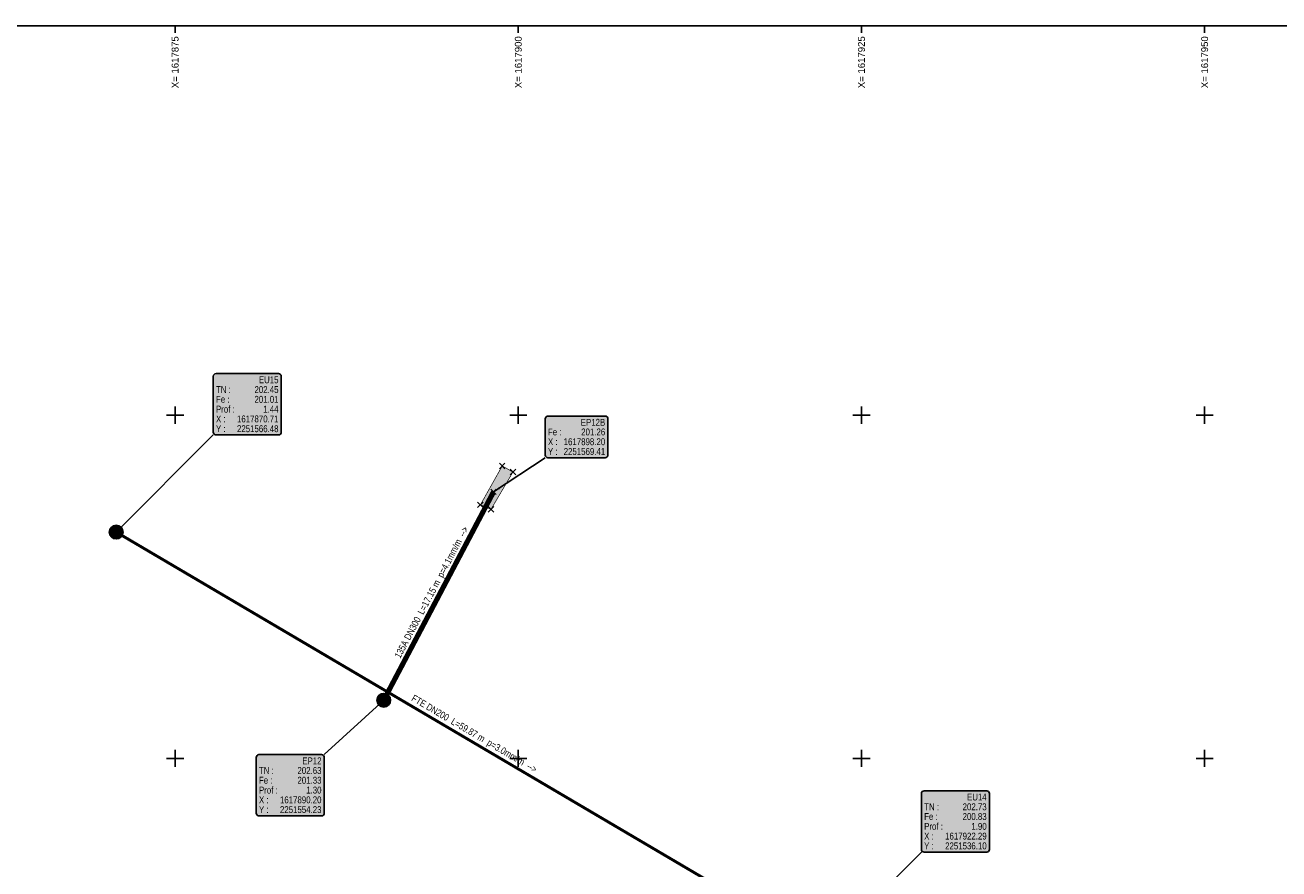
# Model space of a CAD drawing. Header units: metres. Extents: x 1617503 to 1618128, y 2251256 to 2251736.
# Tile 19 of 25: x 1617864 to 1617955, y 2251542 to 2251603. Entities that reach past the tile are written whole.
import ezdxf

# ---------------------------------------------------------------- set-up
doc = ezdxf.new("R2010")
doc.units = ezdxf.units.M
doc.header["$LTSCALE"] = 2
doc.header["$PDMODE"] = 3
doc.header["$PDSIZE"] = 0.2
doc.layers.get('0').update_dxf_attribs({"linetype": 'CONTINUOUS'})
for name, color, linetype in [('ASS_EU_REC_GRA_SYM', 42, 'CONTINUOUS'), ('BATI', 251, 'CONTINUOUS'), ('Cadre', 7, 'CONTINUOUS'), ('Cadre_Croix', 7, 'CONTINUOUS'), ('Cadre_Textes', 7, 'CONTINUOUS'), ('EP 3_Canalisations', 3, 'CONTINUOUS'), ('EP 3_Canalisations_Habillage', 3, 'CONTINUOUS'), ('EP 3_Regards', 3, 'CONTINUOUS'), ('EP 3_Regards_Habillage', 3, 'CONTINUOUS'), ('EU 1_Canalisations', 42, 'CONTINUOUS'), ('EU 1_Canalisations_Habillage', 42, 'CONTINUOUS'), ('EU 1_Regards', 42, 'CONTINUOUS'), ('EU 1_Regards_Habillage', 42, 'CONTINUOUS'), ('TOPOJIS', 7, 'CONTINUOUS')]:
    doc.layers.add(name, color=color, linetype=linetype)
doc.styles.add('ARIAL', font='arial.ttf')
doc.styles.add('ArialNarrow', font='ARIALN.TTF')

# ---------------------------------------------------------------- blocks, each defined once
blk = doc.blocks.new('TCPOINT')
at = {"color": 0}
blk.add_point((0, 0), dxfattribs=at)
blk = doc.blocks.new('ATSE120')
at = {"const_width": 0.025, "flags": 128}
blk.add_lwpolyline([(-0.3125, 0, 1), (0.3125, 0, 1)], format="xyb", close=True, dxfattribs=at)
blk.add_circle((0, 0), 0.5)
blk = doc.blocks.new('vrd_reg_1000')
at = {"linetype": 'ByBlock', "lineweight": -2}
h = blk.add_hatch(color=253, dxfattribs=at)
edge = h.paths.add_edge_path()
edge.add_arc((0, 0), 0.5, 0, 360)
h = blk.add_hatch(color=0, dxfattribs=at)
edge = h.paths.add_edge_path()
edge.add_arc((0, 0), 0.417, 0, 360)
edge = h.paths.add_edge_path(flags=17)
edge.add_arc((0, 0), 0.0833, 0, 360)
for radius in [0.5, 0.417, 0.0833]:
    blk.add_circle((0, 0), radius)

msp = doc.modelspace()

# ---------------------------------------------------------------- hatches: boundary and pattern name
at = {"layer": 'BATI'}
h = msp.add_hatch(color=9, dxfattribs=at)
h.dxf.hatch_style = 1
h.paths.add_polyline_path([(1617898.831, 2251571.299), (1617899.61, 2251570.852), (1617898.014, 2251568.14), (1617897.241, 2251568.464)])
at = {"layer": 'EP 3_Regards_Habillage', "true_color": 0xffffff}
for points in [[(1617901.962, 2251574.727), (1617901.962, 2251572.093, 0.414214), (1617902.162, 2251571.893), (1617906.334, 2251571.893, 0.414214), (1617906.534, 2251572.093), (1617906.534, 2251574.727, 0.414214), (1617906.334, 2251574.927), (1617902.162, 2251574.927, 0.414214)], [(1617880.911, 2251550.07), (1617880.911, 2251546.009, 0.414214), (1617881.111, 2251545.809), (1617885.666, 2251545.809, 0.414214), (1617885.866, 2251546.009), (1617885.866, 2251550.07, 0.414214), (1617885.666, 2251550.27), (1617881.111, 2251550.27, 0.414214)]]:
    msp.add_hatch(color=7, dxfattribs=at).paths.add_polyline_path(points)
at = {"layer": 'EP 3_Regards_Habillage'}
for points in [[(1617898.659, 2251569.617), (1617898.198, 2251569.408), (1617898.572, 2251569.75)], [(1617889.773, 2251553.956), (1617890.195, 2251554.235), (1617889.88, 2251553.839)]]:
    msp.add_hatch(color=3, dxfattribs=at).paths.add_polyline_path(points)
at = {"layer": 'EU 1_Regards_Habillage', "true_color": 0xffffff}
for points in [[(1617877.78, 2251577.823), (1617877.78, 2251573.753, 0.414214), (1617877.98, 2251573.553), (1617882.535, 2251573.553, 0.414214), (1617882.735, 2251573.753), (1617882.735, 2251577.823, 0.414214), (1617882.535, 2251578.023), (1617877.98, 2251578.023, 0.414214)], [(1617929.366, 2251547.437), (1617929.366, 2251543.367, 0.414214), (1617929.566, 2251543.167), (1617934.121, 2251543.167, 0.414214), (1617934.321, 2251543.367), (1617934.321, 2251547.437, 0.414214), (1617934.121, 2251547.637), (1617929.566, 2251547.637, 0.414214)]]:
    msp.add_hatch(color=7, dxfattribs=at).paths.add_polyline_path(points)
at = {"layer": 'EU 1_Regards_Habillage'}
msp.add_hatch(color=42, dxfattribs=at).paths.add_polyline_path([(1617871.119, 2251566.78), (1617870.709, 2251566.482), (1617871.007, 2251566.892)])

# ---------------------------------------------------------------- linework, layer by layer
at = {"layer": 'BATI', "const_width": 0.05, "flags": 128}
msp.add_lwpolyline([(1617898.831, 2251571.299), (1617899.61, 2251570.852), (1617898.014, 2251568.14), (1617897.241, 2251568.464)], close=True, dxfattribs=at)
at = {"layer": 'Cadre'}
for p, q in [((1617875, 2251603.346), (1617875, 2251602.846)), ((1617900, 2251603.346), (1617900, 2251602.846)), ((1617925, 2251603.346), (1617925, 2251602.846)), ((1617950, 2251603.346), (1617950, 2251602.846))]:
    msp.add_line(p, q, dxfattribs=at)
at = {"layer": 'Cadre', "const_width": 0.125}
msp.add_lwpolyline([(1617814.029, 2251530.346), (1617865.279, 2251530.346), (1617865.279, 2251457.346), (1618126.529, 2251457.346), (1618126.529, 2251603.346), (1617814.029, 2251603.346)], close=True, dxfattribs=at)
at = {"layer": 'Cadre_Croix'}
for p, q in [((1617874.375, 2251575), (1617875.625, 2251575)), ((1617875, 2251574.375), (1617875, 2251575.625)), ((1617899.375, 2251575), (1617900.625, 2251575)), ((1617900, 2251574.375), (1617900, 2251575.625)), ((1617924.375, 2251575), (1617925.625, 2251575)), ((1617925, 2251574.375), (1617925, 2251575.625)), ((1617949.375, 2251575), (1617950.625, 2251575)), ((1617950, 2251574.375), (1617950, 2251575.625)), ((1617875, 2251549.375), (1617875, 2251550.625)), ((1617900, 2251549.375), (1617900, 2251550.625)), ((1617925, 2251549.375), (1617925, 2251550.625)), ((1617950, 2251549.375), (1617950, 2251550.625)), ((1617874.375, 2251550), (1617875.625, 2251550)), ((1617899.375, 2251550), (1617900.625, 2251550)), ((1617924.375, 2251550), (1617925.625, 2251550)), ((1617949.375, 2251550), (1617950.625, 2251550))]:
    msp.add_line(p, q, dxfattribs=at)
at = {"layer": 'EP 3_Canalisations', "flags": 128}
msp.add_lwpolyline([(1617890.195, 2251554.235, 0.374, 0.374, 0), (1617898.198, 2251569.408, 0, 0, 0)], format="xyseb", dxfattribs=at)
at = {"layer": 'EP 3_Regards_Habillage', "color": 3, "lineweight": 25}
for points in [[(1617901.962, 2251574.727), (1617901.962, 2251572.093, 0.414214), (1617902.162, 2251571.893), (1617906.334, 2251571.893, 0.414214), (1617906.534, 2251572.093), (1617906.534, 2251574.727, 0.414214), (1617906.334, 2251574.927), (1617902.162, 2251574.927, 0.414214), (1617901.962, 2251574.727)], [(1617880.911, 2251550.07), (1617880.911, 2251546.009, 0.414214), (1617881.111, 2251545.809), (1617885.666, 2251545.809, 0.414214), (1617885.866, 2251546.009), (1617885.866, 2251550.07, 0.414214), (1617885.666, 2251550.27), (1617881.111, 2251550.27, 0.414214), (1617880.911, 2251550.07)]]:
    msp.add_lwpolyline(points, format="xyb", dxfattribs=at)
for points in [[(1617901.962, 2251571.893), (1617898.198, 2251569.408)], [(1617885.866, 2251550.27), (1617890.195, 2251554.235)]]:
    msp.add_lwpolyline(points, dxfattribs=at)
at = {"layer": 'EU 1_Canalisations', "flags": 128}
msp.add_lwpolyline([(1617870.709, 2251566.482, 0.211, 0.211, 0), (1617922.295, 2251536.096, 0.211, 0.211, 0), (1617972.348, 2251509.594, 0.211, 0.211, 0), (1618026.99, 2251483.378, 0.211, 0.211, 0), (1618062.13, 2251519.218, 0.211, 0.211, 0), (1618099.66, 2251557.737, 0.211, 0.211, 0), (1618098.898, 2251562.403, 0, 0, 0)], format="xyseb", dxfattribs=at)
at = {"layer": 'EU 1_Regards_Habillage', "color": 42, "lineweight": 25}
for points in [[(1617877.78, 2251577.823), (1617877.78, 2251573.753, 0.414214), (1617877.98, 2251573.553), (1617882.535, 2251573.553, 0.414214), (1617882.735, 2251573.753), (1617882.735, 2251577.823, 0.414214), (1617882.535, 2251578.023), (1617877.98, 2251578.023, 0.414214), (1617877.78, 2251577.823)], [(1617929.366, 2251547.437), (1617929.366, 2251543.367, 0.414214), (1617929.566, 2251543.167), (1617934.121, 2251543.167, 0.414214), (1617934.321, 2251543.367), (1617934.321, 2251547.437, 0.414214), (1617934.121, 2251547.637), (1617929.566, 2251547.637, 0.414214), (1617929.366, 2251547.437)]]:
    msp.add_lwpolyline(points, format="xyb", dxfattribs=at)
for points in [[(1617877.78, 2251573.553), (1617870.709, 2251566.482)], [(1617929.366, 2251543.167), (1617922.295, 2251536.096)]]:
    msp.add_lwpolyline(points, dxfattribs=at)

# ---------------------------------------------------------------- block references
at = {"layer": 'ASS_EU_REC_GRA_SYM'}
msp.add_blockref('ATSE120', (1617870.709, 2251566.482, 202.448), dxfattribs=at)
at = {"layer": 'EP 3_Regards'}
msp.add_blockref('vrd_reg_1000', (1617890.195, 2251554.235, 202.635), dxfattribs=at)
at = {"layer": 'EU 1_Regards'}
msp.add_blockref('vrd_reg_1000', (1617870.709, 2251566.482, 202.448), dxfattribs=at)
at = {"layer": 'TOPOJIS'}
for p in [(1617898.831, 2251571.299, 201.011), (1617899.61, 2251570.852, 200.999), (1617898.198, 2251569.408, 201.26), (1617897.241, 2251568.464, 201.662), (1617898.014, 2251568.14, 201.662), (1617870.709, 2251566.482, 202.448), (1617890.195, 2251554.235, 202.635)]:
    msp.add_blockref('TCPOINT', p, dxfattribs=at)

# ---------------------------------------------------------------- texts
at = {"layer": 'Cadre_Textes', "style": 'ARIAL'}
for s, p in [('X= 1617875', (1617875.25, 2251598.809)), ('X= 1617900', (1617900.25, 2251598.809)), ('X= 1617925', (1617925.25, 2251598.809)), ('X= 1617950', (1617950.25, 2251598.809))]:
    msp.add_text(s, height=0.5, rotation=90, dxfattribs=at).set_placement(p)
at = {"layer": 'EP 3_Canalisations_Habillage', "color": 3, "style": 'ArialNarrow'}
for s, p in [('-->', (1617896.062, 2251566.085, 0.01)), ('p=4.1mm/m', (1617894.495, 2251563.114, 0.01)), ('L=17.15 m', (1617893.076, 2251560.424, 0.01)), ('135A DN300', (1617891.398, 2251557.241, 0.01))]:
    msp.add_text(s, height=0.5, rotation=62.19059, dxfattribs=at).set_placement(p)
at = {"layer": 'EP 3_Regards_Habillage', "color": 3, "style": 'ArialNarrow'}
for s, p in [('EP12B', (1617904.551, 2251574.225, 0.01)), ('X :', (1617902.162, 2251572.812, 0.01)), ('Fe : ', (1617902.162, 2251573.523, 0.01)), ('1617898.20', (1617903.308, 2251572.812, 0.01)), ('201.26', (1617904.582, 2251573.523, 0.01)), ('Y :', (1617902.162, 2251572.101, 0.01)), ('2251569.41', (1617903.308, 2251572.101, 0.01)), ('EP12', (1617884.265, 2251549.568, 0.01)), ('TN : ', (1617881.111, 2251548.866, 0.01)), ('Fe : ', (1617881.111, 2251548.155, 0.01)), ('202.63', (1617883.914, 2251548.866, 0.01)), ('201.33', (1617883.914, 2251548.155, 0.01)), ('Prof : ', (1617881.111, 2251547.438, 0.01)), ('1.30', (1617884.551, 2251547.438, 0.01)), ('X :', (1617881.111, 2251546.728, 0.01)), ('1617890.20', (1617882.639, 2251546.728, 0.01)), ('Y :', (1617881.111, 2251546.017, 0.01)), ('2251554.23', (1617882.639, 2251546.017, 0.01))]:
    msp.add_text(s, height=0.5, dxfattribs=at).set_placement(p)
at = {"layer": 'EU 1_Canalisations_Habillage', "color": 42, "style": 'ArialNarrow'}
for s, p in [('FTE DN200', (1617892.168, 2251554.235, 0.01)), ('L=59.87 m', (1617895.048, 2251552.539, 0.01)), ('p=3.0mm/m', (1617897.669, 2251550.995, 0.01)), ('-->', (1617900.563, 2251549.29, 0.01))]:
    msp.add_text(s, height=0.5, rotation=329.50039, dxfattribs=at).set_placement(p)
at = {"layer": 'EU 1_Regards_Habillage', "color": 42, "style": 'ArialNarrow'}
for s, p in [('EU15', (1617881.102, 2251577.321, 0.01)), ('TN : ', (1617877.98, 2251576.61, 0.01)), ('202.45', (1617880.783, 2251576.61, 0.01)), ('Fe : ', (1617877.98, 2251575.899, 0.01)), ('201.01', (1617880.783, 2251575.899, 0.01)), ('X :', (1617877.98, 2251574.472, 0.01)), ('Prof : ', (1617877.98, 2251575.182, 0.01)), ('1617870.71', (1617879.508, 2251574.472, 0.01)), ('1.44', (1617881.42, 2251575.182, 0.01)), ('Y :', (1617877.98, 2251573.762, 0.01)), ('2251566.48', (1617879.508, 2251573.762, 0.01)), ('TN : ', (1617929.566, 2251546.224, 0.01)), ('202.73', (1617932.369, 2251546.224, 0.01)), ('EU14', (1617932.688, 2251546.935, 0.01)), ('Fe : ', (1617929.566, 2251545.514, 0.01)), ('200.83', (1617932.369, 2251545.514, 0.01)), ('Prof : ', (1617929.566, 2251544.797, 0.01)), ('1.90', (1617933.006, 2251544.797, 0.01)), ('X :', (1617929.566, 2251544.086, 0.01)), ('1617922.29', (1617931.094, 2251544.086, 0.01)), ('Y :', (1617929.566, 2251543.376, 0.01)), ('2251536.10', (1617931.094, 2251543.376, 0.01))]:
    msp.add_text(s, height=0.5, dxfattribs=at).set_placement(p)

doc.saveas('drawing.dxf')
